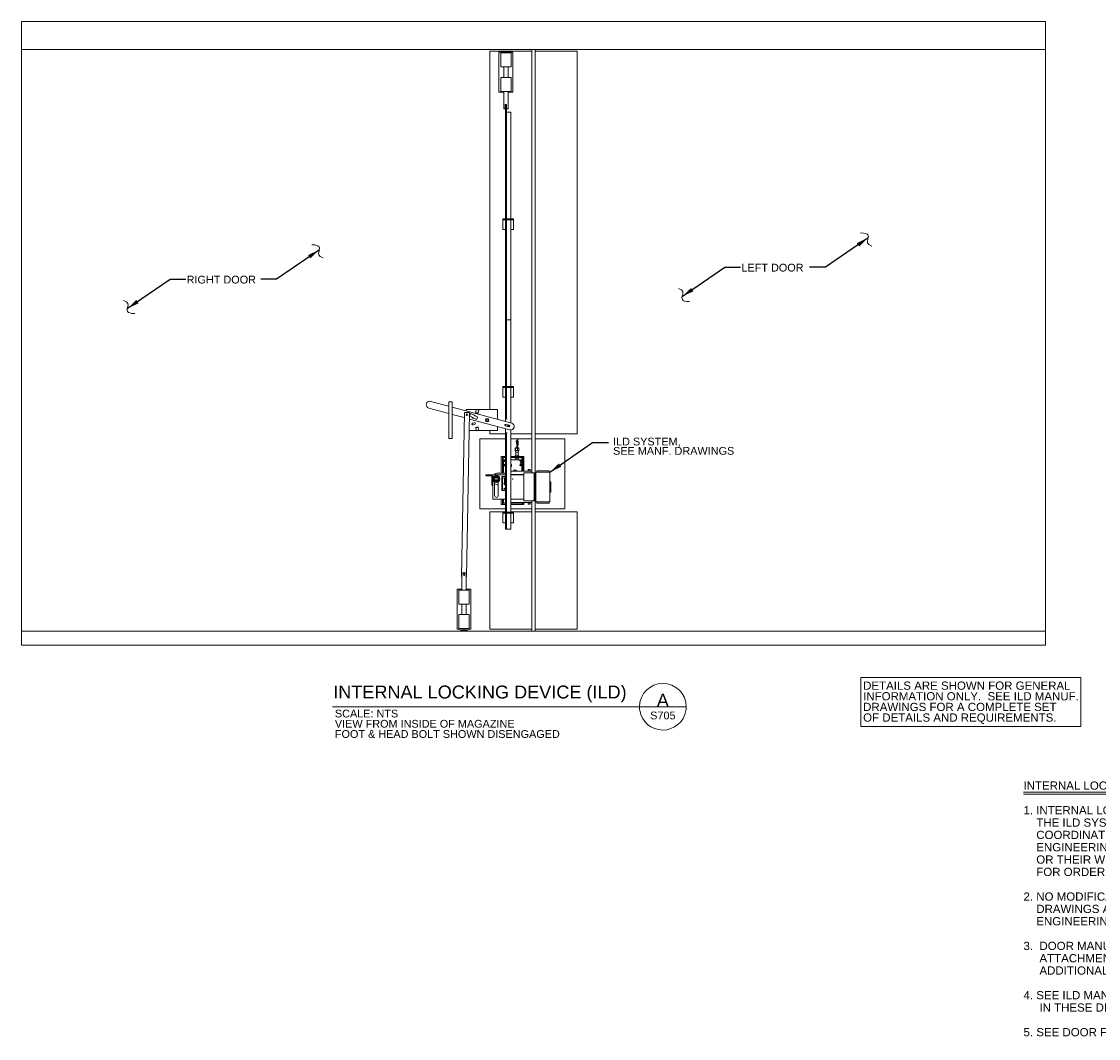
# Paper-space layout 'S705' of a CAD drawing. Header units: inches. Extents: x 5.5 to 32.4, y 1.5 to 19.6.
# Tile 1 of 6: x 5.5 to 21.9, y 4.2 to 19.6. Entities that reach past the tile are written whole.
import ezdxf

# ---------------------------------------------------------------- set-up
doc = ezdxf.new("R2010")
doc.units = ezdxf.units.IN
doc.header["$MEASUREMENT"] = 0
doc.layers.add('G-ANN-TTLB', color=7, linetype='Continuous', lineweight=0)
doc.layers.add('G-ANNO-TEXT', color=7, linetype='Continuous', lineweight=0)
doc.styles.add("1 1 2 1'-0", font='arial.ttf', dxfattribs={"height": 1})
doc.styles.add("1 1 2 1'-0_0", font='arial.ttf')
doc.styles.add('Style-Arial', font='arial.ttf')
doc.styles.add('TITLE20', font='simplex.shx', dxfattribs={"height": 5000})
doc.dimstyles.new("1 1 2 1'-0", dxfattribs={"dimtxt": 1, "dimasz": 1.5, "dimexe": 0.5, "dimexo": 0.5, "dimgap": 0.5, "dimtad": 1, "dimdec": 4, "dimzin": 15, "dimdsep": 46, "dimlunit": 4, "dimtxsty": "1 1 2 1'-0", "dimblk": '_Oblique_0.3', "dimcen": 0.09, "dimadec": 4, "dimazin": 3, "dimtfac": 1, "dimtdec": 4, "dimtofl": 0, "dimtmove": 0, "dimatfit": 3, "dimfxl": 1, "dimfrac": 2, "dimtzin": 15, "dimarcsym": 0})

# ---------------------------------------------------------------- blocks, each defined once
blk = doc.blocks.new('_Oblique_0.3')
at = {"color": 0, "linetype": 'ByBlock', "lineweight": -2}
for p, q in [((0, 0), (-1, 0)), ((0.5, 0.167), (-0.5, -0.167))]:
    blk.add_line(p, q, dxfattribs=at)

psp = doc.layouts.new('S705')

# ---------------------------------------------------------------- linework, layer by layer
at = {"layer": 'G-ANNO-TEXT', "color": 7, "linetype": 'Continuous'}
for p, q in [((5.482, 19.629), (21.048, 19.629)), ((5.482, 19.589), (5.482, 19.629)), ((5.482, 19.242), (5.482, 19.589)), ((21.048, 19.589), (21.048, 19.629)), ((21.048, 19.242), (21.048, 19.589)), ((5.482, 19.204), (5.482, 19.242)), ((5.482, 19.204), (21.048, 19.204)), ((5.482, 10.359), (5.482, 19.204)), ((12.601, 19.178), (12.601, 13.726)), ((13.238, 19.178), (12.601, 19.178)), ((12.74, 19.164), (12.74, 18.553)), ((12.953, 19.164), (12.74, 19.164)), ((12.953, 18.553), (12.953, 19.164)), ((13.238, 19.204), (13.238, 19.178)), ((13.238, 13.36), (13.238, 19.178)), ((13.291, 19.178), (13.291, 19.204)), ((13.291, 19.178), (13.291, 13.36)), ((13.929, 19.178), (13.291, 19.178)), ((13.929, 13.36), (13.929, 19.178)), ((21.048, 19.204), (21.048, 19.242)), ((21.048, 19.204), (21.048, 10.359)), ((12.767, 19.117), (12.767, 19.151)), ((12.767, 19.151), (12.926, 19.151)), ((12.767, 18.972), (12.767, 19.117)), ((12.83, 19.152), (12.828, 19.151)), ((12.83, 19.152), (12.847, 19.152)), ((12.847, 19.152), (12.863, 19.152)), ((12.865, 19.151), (12.863, 19.152)), ((12.926, 19.117), (12.926, 19.151)), ((12.926, 18.972), (12.926, 19.117)), ((12.767, 18.938), (12.767, 18.972)), ((12.767, 18.938), (12.926, 18.938)), ((12.813, 18.938), (12.813, 18.779)), ((12.88, 18.779), (12.88, 18.938)), ((12.926, 18.938), (12.926, 18.972)), ((12.767, 18.746), (12.767, 18.779)), ((12.767, 18.779), (12.926, 18.779)), ((12.767, 18.6), (12.767, 18.746)), ((12.926, 18.746), (12.926, 18.779)), ((12.926, 18.6), (12.926, 18.746)), ((12.74, 18.553), (12.813, 18.553)), ((12.767, 18.567), (12.767, 18.6)), ((12.767, 18.567), (12.926, 18.567)), ((12.813, 18.567), (12.813, 18.337)), ((12.88, 18.337), (12.88, 18.567)), ((12.88, 18.553), (12.953, 18.553)), ((12.926, 18.567), (12.926, 18.6)), ((12.836, 18.369), (12.856, 18.369)), ((12.836, 18.302), (12.836, 18.369)), ((12.84, 18.359), (12.84, 16.628)), ((12.84, 18.359), (12.843, 18.359)), ((12.843, 18.359), (12.853, 18.359)), ((12.853, 18.359), (12.853, 16.628)), ((12.856, 18.369), (12.856, 18.302)), ((12.813, 18.314), (12.813, 18.302)), ((12.836, 18.302), (12.813, 18.302)), ((12.815, 18.326), (12.815, 18.327)), ((12.815, 18.325), (12.815, 18.326)), ((12.863, 18.253), (12.853, 18.253)), ((12.88, 18.302), (12.856, 18.302)), ((12.909, 18.253), (12.863, 18.253)), ((12.878, 18.327), (12.878, 18.326)), ((12.878, 18.326), (12.878, 18.325)), ((12.88, 18.302), (12.88, 18.314)), ((12.919, 18.253), (12.909, 18.253)), ((12.919, 18.253), (12.919, 16.628)), ((12.8, 16.628), (12.8, 16.624)), ((12.959, 16.628), (12.8, 16.628)), ((12.8, 16.624), (12.8, 16.614)), ((12.8, 16.614), (12.8, 16.604)), ((12.959, 16.614), (12.8, 16.614)), ((12.8, 16.604), (12.8, 16.478)), ((12.84, 16.614), (12.84, 14.078)), ((12.853, 16.614), (12.853, 14.078)), ((12.919, 16.614), (12.919, 14.078)), ((12.959, 16.628), (12.959, 16.624)), ((12.959, 16.624), (12.959, 16.614)), ((12.959, 16.614), (12.959, 16.604)), ((12.959, 16.604), (12.959, 16.478)), ((12.8, 16.478), (12.8, 16.468)), ((12.84, 16.468), (12.8, 16.468)), ((12.959, 16.468), (12.919, 16.468)), ((12.959, 16.478), (12.959, 16.468)), ((12.863, 15.094), (12.909, 15.094)), ((12.8, 14.078), (12.8, 14.074)), ((12.959, 14.078), (12.8, 14.078)), ((12.8, 14.074), (12.8, 14.064)), ((12.8, 14.064), (12.8, 14.054)), ((12.959, 14.064), (12.8, 14.064)), ((12.8, 14.054), (12.8, 13.928)), ((12.8, 13.928), (12.8, 13.918)), ((12.84, 13.918), (12.8, 13.918)), ((12.84, 14.064), (12.84, 13.587)), ((12.853, 14.064), (12.853, 13.587)), ((12.919, 14.064), (12.919, 13.525)), ((12.959, 13.918), (12.919, 13.918)), ((12.959, 14.078), (12.959, 14.074)), ((12.959, 14.074), (12.959, 14.064)), ((12.959, 14.064), (12.959, 14.054)), ((12.959, 14.054), (12.959, 13.928)), ((12.959, 13.928), (12.959, 13.918)), ((11.976, 13.778), (11.702, 13.851)), ((11.976, 13.845), (11.976, 13.779)), ((12.029, 13.845), (11.976, 13.845)), ((11.976, 13.779), (11.976, 13.354)), ((12.029, 13.845), (12.029, 13.779)), ((12.029, 13.779), (12.029, 13.354)), ((12.934, 13.521), (12.029, 13.764)), ((11.675, 13.749), (11.976, 13.668)), ((12.029, 13.654), (12.212, 13.605)), ((12.214, 13.683), (12.169, 11.186)), ((12.214, 13.683), (12.293, 13.681)), ((12.397, 13.726), (12.242, 13.726)), ((12.242, 13.726), (12.242, 13.707)), ((12.242, 13.653), (12.242, 13.644)), ((12.293, 13.681), (12.248, 11.185)), ((12.312, 13.667), (12.293, 13.632)), ((12.293, 13.632), (12.399, 13.575)), ((12.417, 13.61), (12.312, 13.667)), ((12.384, 13.675), (12.387, 13.688)), ((12.389, 13.674), (12.384, 13.675)), ((12.387, 13.688), (12.391, 13.701)), ((12.387, 13.688), (12.392, 13.687)), ((12.389, 13.674), (12.417, 13.667)), ((12.397, 13.727), (12.391, 13.701)), ((12.42, 13.679), (12.392, 13.687)), ((12.436, 13.716), (12.397, 13.727)), ((12.399, 13.575), (12.417, 13.61)), ((12.72, 13.726), (12.402, 13.726)), ((12.422, 13.665), (12.417, 13.667)), ((12.42, 13.679), (12.426, 13.678)), ((12.426, 13.678), (12.422, 13.665)), ((12.429, 13.691), (12.426, 13.678)), ((12.429, 13.691), (12.436, 13.716)), ((12.72, 13.578), (12.72, 13.726)), ((12.291, 13.583), (12.906, 13.419)), ((12.365, 13.528), (12.339, 13.521)), ((12.346, 13.494), (12.372, 13.501)), ((12.384, 13.457), (12.422, 13.467)), ((12.387, 13.444), (12.384, 13.457)), ((12.426, 13.454), (12.387, 13.444)), ((12.397, 13.406), (12.387, 13.444)), ((12.422, 13.467), (12.426, 13.454)), ((12.426, 13.454), (12.436, 13.416)), ((12.72, 13.407), (12.72, 13.468)), ((12.84, 13.587), (12.84, 13.546)), ((12.843, 13.587), (12.84, 13.587)), ((12.84, 13.502), (12.84, 13.479)), ((12.84, 13.479), (12.891, 13.466)), ((12.84, 13.436), (12.84, 13.375)), ((12.843, 13.587), (12.853, 13.587)), ((12.897, 13.488), (12.846, 13.502)), ((12.853, 13.587), (12.863, 13.587)), ((11.976, 13.287), (11.976, 13.354)), ((12.029, 13.287), (11.976, 13.287)), ((12.029, 13.287), (12.029, 13.354)), ((12.288, 13.407), (12.397, 13.407)), ((12.436, 13.416), (12.397, 13.406)), ((12.402, 13.407), (12.72, 13.407)), ((12.448, 13.281), (12.448, 12.218)), ((12.84, 13.281), (12.448, 13.281)), ((12.601, 13.407), (12.601, 13.36)), ((12.601, 13.36), (12.84, 13.36)), ((12.84, 13.375), (12.84, 12.165)), ((12.84, 13.375), (12.843, 13.375)), ((12.853, 13.375), (12.843, 13.375)), ((12.853, 13.375), (12.853, 12.165)), ((12.863, 13.375), (12.853, 13.375)), ((12.919, 13.417), (12.919, 12.165)), ((12.919, 13.36), (13.238, 13.36)), ((13.238, 13.281), (12.919, 13.281)), ((13.023, 13.279), (13.023, 13.281)), ((13.238, 13.36), (13.238, 13.281)), ((13.238, 12.792), (13.238, 13.281)), ((13.291, 13.36), (13.929, 13.36)), ((13.291, 13.281), (13.291, 13.36)), ((13.291, 13.281), (13.291, 12.218)), ((13.743, 13.281), (13.291, 13.281)), ((13.743, 12.218), (13.743, 13.281)), ((12.985, 13.141), (12.985, 13.107)), ((12.985, 13.141), (12.991, 13.141)), ((12.985, 13.107), (12.991, 13.107)), ((12.989, 13.143), (13.04, 13.143)), ((12.989, 13.143), (12.989, 13.141)), ((12.989, 13.107), (12.989, 13.104)), ((12.989, 13.104), (13.04, 13.104)), ((12.989, 13.104), (12.998, 13.078)), ((12.991, 13.141), (12.991, 13.107)), ((12.991, 13.141), (13.02, 13.141)), ((12.991, 13.107), (13.02, 13.107)), ((13.02, 13.141), (13.044, 13.141)), ((13.02, 13.141), (13.02, 13.107)), ((13.02, 13.107), (13.044, 13.107)), ((13.031, 13.078), (13.04, 13.104)), ((13.04, 13.141), (13.04, 13.143)), ((13.04, 13.104), (13.04, 13.107)), ((13.044, 13.141), (13.044, 13.107)), ((12.775, 13.016), (12.775, 12.76)), ((12.795, 13.016), (12.775, 13.016)), ((12.795, 13.016), (12.805, 13.016)), ((12.795, 13.006), (12.795, 13.016)), ((12.805, 13.016), (12.795, 13.006)), ((12.795, 13.006), (12.795, 12.996)), ((12.795, 12.996), (12.84, 12.996)), ((12.795, 12.76), (12.795, 12.996)), ((12.805, 13.016), (12.84, 13.016)), ((12.805, 12.996), (12.805, 12.76)), ((12.808, 12.949), (12.808, 12.76)), ((12.821, 12.951), (12.819, 12.945)), ((12.819, 12.945), (12.822, 12.941)), ((12.84, 12.963), (12.821, 12.963)), ((12.827, 12.951), (12.821, 12.951)), ((12.822, 12.941), (12.828, 12.941)), ((12.831, 12.947), (12.827, 12.951)), ((12.828, 12.941), (12.831, 12.947)), ((12.919, 13.016), (13.09, 13.016)), ((12.919, 12.996), (13.101, 12.996)), ((13.074, 12.963), (12.919, 12.963)), ((12.988, 13.022), (12.988, 13.018)), ((12.988, 12.995), (12.988, 12.991)), ((12.99, 13.023), (13.002, 13.023)), ((13.002, 12.99), (12.99, 12.99)), ((12.998, 13.078), (12.998, 13.023)), ((12.998, 13.078), (13.031, 13.078)), ((12.998, 12.99), (12.998, 12.963)), ((13.001, 13.022), (13.001, 13.018)), ((13.001, 12.995), (13.001, 12.991)), ((13.002, 13.023), (13.027, 13.023)), ((13.027, 12.99), (13.002, 12.99)), ((13.027, 13.023), (13.039, 13.023)), ((13.039, 12.99), (13.027, 12.99)), ((13.028, 13.022), (13.028, 13.018)), ((13.028, 12.995), (13.028, 12.991)), ((13.031, 13.023), (13.031, 13.078)), ((13.031, 12.963), (13.031, 12.99)), ((13.041, 13.022), (13.041, 13.018)), ((13.041, 12.995), (13.041, 12.991)), ((13.069, 12.952), (13.065, 12.947)), ((13.065, 12.947), (13.066, 12.942)), ((13.066, 12.942), (13.072, 12.941)), ((13.074, 12.95), (13.069, 12.952)), ((13.072, 12.941), (13.076, 12.945)), ((13.076, 12.945), (13.074, 12.95)), ((13.087, 12.792), (13.087, 12.949)), ((13.09, 13.016), (13.101, 13.016)), ((13.101, 13.006), (13.09, 13.016)), ((13.09, 12.792), (13.09, 12.996)), ((13.101, 13.016), (13.101, 12.792)), ((13.12, 13.016), (13.101, 13.016)), ((13.12, 12.792), (13.12, 13.016)), ((12.821, 12.888), (12.819, 12.882)), ((12.819, 12.882), (12.823, 12.878)), ((12.827, 12.888), (12.821, 12.888)), ((12.823, 12.878), (12.828, 12.878)), ((12.83, 12.884), (12.827, 12.888)), ((12.828, 12.878), (12.83, 12.884)), ((12.919, 12.792), (13.241, 12.792)), ((13.067, 12.888), (13.065, 12.882)), ((13.065, 12.882), (13.068, 12.878)), ((13.073, 12.888), (13.067, 12.888)), ((13.068, 12.878), (13.074, 12.878)), ((13.076, 12.884), (13.073, 12.888)), ((13.074, 12.878), (13.076, 12.884)), ((13.182, 12.797), (13.182, 12.792)), ((13.218, 12.797), (13.182, 12.797)), ((13.187, 12.817), (13.185, 12.816)), ((13.185, 12.816), (13.185, 12.797)), ((13.215, 12.816), (13.185, 12.816)), ((13.214, 12.817), (13.187, 12.817)), ((13.215, 12.816), (13.214, 12.817)), ((13.215, 12.797), (13.215, 12.816)), ((13.218, 12.792), (13.218, 12.797)), ((13.218, 12.792), (13.218, 12.797)), ((13.241, 12.792), (13.241, 12.766)), ((13.302, 12.776), (13.302, 12.325)), ((13.316, 12.776), (13.302, 12.776)), ((13.502, 12.796), (13.316, 12.796)), ((13.316, 12.776), (13.316, 12.796)), ((13.502, 12.776), (13.316, 12.776)), ((13.502, 12.776), (13.502, 12.796)), ((13.515, 12.776), (13.502, 12.776)), ((13.515, 12.325), (13.515, 12.776)), ((12.541, 12.731), (12.541, 12.735)), ((12.541, 12.735), (12.648, 12.735)), ((12.624, 12.721), (12.551, 12.721)), ((12.634, 12.585), (12.634, 12.711)), ((12.648, 12.735), (12.84, 12.735)), ((12.648, 12.735), (12.648, 12.575)), ((12.666, 12.688), (12.656, 12.669)), ((12.656, 12.669), (12.667, 12.651)), ((12.668, 12.691), (12.666, 12.688)), ((12.667, 12.651), (12.669, 12.648)), ((12.678, 12.71), (12.668, 12.691)), ((12.669, 12.648), (12.68, 12.63)), ((12.675, 12.625), (12.675, 12.419)), ((12.699, 12.71), (12.678, 12.71)), ((12.68, 12.63), (12.701, 12.631)), ((12.703, 12.71), (12.699, 12.71)), ((12.701, 12.631), (12.705, 12.631)), ((12.724, 12.711), (12.703, 12.71)), ((12.705, 12.631), (12.726, 12.631)), ((12.735, 12.693), (12.724, 12.711)), ((12.725, 12.76), (12.84, 12.76)), ((12.726, 12.631), (12.736, 12.65)), ((12.73, 12.419), (12.73, 12.625)), ((12.737, 12.69), (12.735, 12.693)), ((12.736, 12.65), (12.738, 12.653)), ((12.748, 12.672), (12.737, 12.69)), ((12.738, 12.653), (12.748, 12.672)), ((12.783, 12.71), (12.783, 12.498)), ((12.783, 12.71), (12.786, 12.71)), ((12.786, 12.71), (12.796, 12.71)), ((12.796, 12.71), (12.796, 12.498)), ((12.796, 12.71), (12.806, 12.71)), ((12.806, 12.71), (12.84, 12.71)), ((12.826, 12.69), (12.84, 12.691)), ((12.826, 12.584), (12.826, 12.69)), ((13.117, 12.739), (12.919, 12.739)), ((12.919, 12.735), (13.117, 12.735)), ((13.087, 12.735), (13.087, 12.739)), ((13.101, 12.739), (13.101, 12.735)), ((13.117, 12.753), (13.117, 12.766)), ((13.117, 12.766), (13.277, 12.766)), ((13.117, 12.753), (13.117, 12.354)), ((13.277, 12.766), (13.263, 12.753)), ((13.277, 12.766), (13.277, 12.341)), ((13.515, 12.63), (13.515, 12.471)), ((13.515, 12.63), (13.528, 12.63)), ((13.528, 12.63), (13.528, 12.471)), ((12.648, 12.575), (12.644, 12.575)), ((12.648, 12.575), (12.648, 12.381)), ((12.73, 12.581), (12.725, 12.581)), ((12.783, 12.498), (12.786, 12.498)), ((12.786, 12.498), (12.796, 12.498)), ((12.796, 12.498), (12.806, 12.498)), ((12.806, 12.498), (12.84, 12.498)), ((12.826, 12.584), (12.84, 12.584)), ((13.515, 12.471), (13.528, 12.471)), ((12.648, 12.367), (12.648, 12.381)), ((12.84, 12.367), (12.648, 12.367)), ((12.775, 12.367), (12.775, 12.286)), ((12.775, 12.286), (12.795, 12.286)), ((12.795, 12.306), (12.795, 12.367)), ((12.795, 12.306), (12.84, 12.306)), ((12.795, 12.306), (12.795, 12.296)), ((12.795, 12.286), (12.795, 12.296)), ((12.795, 12.296), (12.805, 12.286)), ((12.805, 12.286), (12.795, 12.286)), ((12.805, 12.286), (12.84, 12.286)), ((12.808, 12.306), (12.808, 12.367)), ((13.117, 12.367), (12.919, 12.367)), ((12.919, 12.314), (13.241, 12.314)), ((12.919, 12.306), (13.101, 12.306)), ((12.919, 12.286), (13.09, 12.286)), ((13.047, 12.306), (13.047, 12.314)), ((13.087, 12.306), (13.087, 12.314)), ((13.09, 12.286), (13.101, 12.296)), ((13.101, 12.286), (13.09, 12.286)), ((13.101, 12.314), (13.101, 12.286)), ((13.101, 12.286), (13.12, 12.286)), ((13.117, 12.341), (13.117, 12.354)), ((13.277, 12.341), (13.117, 12.341)), ((13.12, 12.286), (13.12, 12.314)), ((13.182, 12.314), (13.182, 12.309)), ((13.218, 12.309), (13.182, 12.309)), ((13.185, 12.309), (13.185, 12.291)), ((13.185, 12.291), (13.187, 12.289)), ((13.185, 12.291), (13.202, 12.291)), ((13.187, 12.289), (13.201, 12.289)), ((13.201, 12.289), (13.214, 12.289)), ((13.202, 12.291), (13.215, 12.291)), ((13.214, 12.289), (13.215, 12.291)), ((13.215, 12.291), (13.215, 12.309)), ((13.218, 12.309), (13.218, 12.314)), ((13.218, 12.309), (13.218, 12.314)), ((13.238, 12.218), (13.238, 12.314)), ((13.241, 12.314), (13.241, 12.341)), ((13.277, 12.341), (13.263, 12.354)), ((13.302, 12.325), (13.316, 12.325)), ((13.502, 12.325), (13.316, 12.325)), ((13.316, 12.325), (13.316, 12.305)), ((13.502, 12.305), (13.316, 12.305)), ((13.502, 12.325), (13.515, 12.325)), ((13.502, 12.325), (13.502, 12.305)), ((12.448, 12.218), (12.84, 12.218)), ((12.601, 12.172), (12.601, 10.385)), ((12.84, 12.172), (12.601, 12.172)), ((12.8, 12.165), (12.8, 12.162)), ((12.959, 12.165), (12.8, 12.165)), ((12.8, 12.162), (12.8, 12.152)), ((12.8, 12.152), (12.8, 12.142)), ((12.959, 12.152), (12.8, 12.152)), ((12.8, 12.142), (12.8, 12.016)), ((12.84, 12.152), (12.84, 11.907)), ((12.853, 12.152), (12.853, 11.907)), ((12.919, 12.218), (13.238, 12.218)), ((13.238, 12.172), (12.919, 12.172)), ((12.919, 12.152), (12.919, 11.907)), ((12.959, 12.165), (12.959, 12.162)), ((12.959, 12.162), (12.959, 12.152)), ((12.959, 12.152), (12.959, 12.142)), ((12.959, 12.142), (12.959, 12.016)), ((13.238, 12.218), (13.238, 12.172)), ((13.238, 10.385), (13.238, 12.172)), ((13.291, 12.218), (13.743, 12.218)), ((13.291, 12.172), (13.291, 12.218)), ((13.929, 12.172), (13.291, 12.172)), ((13.291, 12.172), (13.291, 10.385)), ((13.929, 10.385), (13.929, 12.172)), ((12.8, 12.016), (12.8, 12.006)), ((12.84, 12.006), (12.8, 12.006)), ((12.959, 12.006), (12.919, 12.006)), ((12.959, 12.016), (12.959, 12.006)), ((12.84, 11.907), (12.843, 11.907)), ((12.843, 11.907), (12.853, 11.907)), ((12.853, 11.907), (12.863, 11.907)), ((12.863, 11.907), (12.909, 11.907)), ((12.909, 11.907), (12.919, 11.907)), ((12.169, 11.186), (12.177, 11.186)), ((12.177, 11.176), (12.176, 11.176)), ((12.176, 11.176), (12.176, 10.983)), ((12.177, 11.242), (12.177, 11.176)), ((12.177, 11.242), (12.241, 11.242)), ((12.177, 11.176), (12.177, 11.186)), ((12.241, 11.176), (12.241, 11.242)), ((12.241, 11.185), (12.241, 11.176)), ((12.241, 11.185), (12.248, 11.185)), ((12.242, 11.176), (12.241, 11.176)), ((12.242, 10.983), (12.242, 11.176)), ((12.103, 10.996), (12.103, 10.385)), ((12.176, 10.996), (12.103, 10.996)), ((12.129, 10.95), (12.129, 10.983)), ((12.129, 10.983), (12.289, 10.983)), ((12.315, 10.996), (12.242, 10.996)), ((12.289, 10.95), (12.289, 10.983)), ((12.315, 10.385), (12.315, 10.996)), ((12.129, 10.804), (12.129, 10.95)), ((12.289, 10.804), (12.289, 10.95)), ((12.129, 10.77), (12.129, 10.804)), ((12.129, 10.77), (12.289, 10.77)), ((12.176, 10.77), (12.176, 10.611)), ((12.242, 10.611), (12.242, 10.77)), ((12.289, 10.77), (12.289, 10.804)), ((12.129, 10.578), (12.129, 10.611)), ((12.129, 10.611), (12.289, 10.611)), ((12.129, 10.432), (12.129, 10.578)), ((12.289, 10.578), (12.289, 10.611)), ((12.289, 10.432), (12.289, 10.578)), ((5.482, 10.359), (21.048, 10.359)), ((5.482, 10.319), (5.482, 10.359)), ((5.482, 10.184), (5.482, 10.319)), ((12.103, 10.385), (12.315, 10.385)), ((12.129, 10.399), (12.129, 10.432)), ((12.129, 10.399), (12.289, 10.399)), ((12.156, 10.365), (12.156, 10.359)), ((12.156, 10.365), (12.262, 10.365)), ((12.186, 10.399), (12.192, 10.392)), ((12.226, 10.392), (12.192, 10.392)), ((12.226, 10.392), (12.232, 10.399)), ((12.262, 10.359), (12.262, 10.365)), ((12.289, 10.399), (12.289, 10.432)), ((12.601, 10.385), (13.238, 10.385)), ((13.238, 10.385), (13.238, 10.359)), ((13.291, 10.385), (13.929, 10.385)), ((13.291, 10.359), (13.291, 10.385)), ((21.048, 10.319), (21.048, 10.359)), ((21.048, 10.184), (21.048, 10.319)), ((5.482, 10.146), (5.482, 10.184)), ((21.048, 10.146), (21.048, 10.184)), ((5.482, 10.146), (21.048, 10.146))]:
    psp.add_line(p, q, dxfattribs=at)
at = {"layer": 'G-ANNO-TEXT', "color": 7, "linetype": 'Continuous', "lineweight": 13}
psp.add_line((10.21, 9.208), (15.587, 9.208), dxfattribs=at)
at = {"layer": 'G-ANNO-TEXT', "color": 7, "linetype": 'Continuous', "lineweight": 0}
for p, q in [((20.717, 7.909), (24.237, 7.909)), ((20.717, 7.879), (24.237, 7.879))]:
    psp.add_line(p, q, dxfattribs=at)
at = {"layer": 'G-ANNO-TEXT', "color": 7, "linetype": 'Continuous', "flags": 128}
for points in [[(12.813, 18.337), (12.813, 18.337), (12.814, 18.336), (12.814, 18.334), (12.815, 18.331), (12.815, 18.328), (12.815, 18.324), (12.815, 18.32), (12.814, 18.317), (12.814, 18.315), (12.813, 18.314), (12.813, 18.314)], [(12.88, 18.314), (12.88, 18.314), (12.879, 18.315), (12.879, 18.317), (12.878, 18.32), (12.878, 18.324), (12.878, 18.328), (12.878, 18.331), (12.879, 18.334), (12.879, 18.336), (12.88, 18.337), (12.88, 18.337)], [(13.024, 13.281), (13.023, 13.279), (13.023, 13.274), (13.022, 13.265), (13.02, 13.257), (13.019, 13.249), (13.017, 13.241), (13.016, 13.232), (13.014, 13.223), (13.014, 13.212), (13.013, 13.202), (13.013, 13.196), (13.013, 13.19), (13.013, 13.182), (13.013, 13.172), (13.013, 13.16), (13.013, 13.146), (13.013, 13.143)], [(13.018, 13.143), (13.018, 13.146), (13.017, 13.159), (13.017, 13.17), (13.017, 13.179), (13.017, 13.186), (13.017, 13.194), (13.018, 13.205), (13.019, 13.216), (13.02, 13.226), (13.021, 13.235), (13.023, 13.246), (13.025, 13.256), (13.027, 13.267), (13.027, 13.271), (13.028, 13.275), (13.028, 13.281)], [(13.018, 13.281), (13.019, 13.276), (13.021, 13.271), (13.022, 13.268)], [(13.02, 13.143), (13.021, 13.146), (13.024, 13.159), (13.026, 13.17), (13.028, 13.178), (13.029, 13.185), (13.03, 13.193), (13.032, 13.212), (13.033, 13.231), (13.031, 13.245), (13.029, 13.259), (13.027, 13.267)], [(13.001, 13.255), (13.001, 13.252), (13.003, 13.244), (13.005, 13.237), (13.006, 13.23), (13.008, 13.222), (13.009, 13.213), (13.01, 13.203), (13.01, 13.198), (13.011, 13.193), (13.011, 13.186), (13.011, 13.178), (13.011, 13.168), (13.011, 13.157), (13.01, 13.144), (13.01, 13.143)], [(13.014, 13.215), (13.014, 13.217), (13.012, 13.226), (13.01, 13.233), (13.009, 13.24), (13.007, 13.248), (13.006, 13.252), (13.006, 13.256)], [(13.025, 13.256), (13.026, 13.251), (13.028, 13.237), (13.028, 13.221), (13.027, 13.205), (13.025, 13.191), (13.024, 13.185), (13.023, 13.178), (13.021, 13.169), (13.019, 13.158), (13.018, 13.153)], [(12.99, 13.023), (12.989, 13.023), (12.989, 13.023), (12.988, 13.023), (12.988, 13.023), (12.988, 13.023), (12.988, 13.022), (12.988, 13.022), (12.988, 13.022)], [(12.988, 13.018), (12.988, 13.018), (12.988, 13.017), (12.988, 13.017), (12.988, 13.017), (12.988, 13.017), (12.989, 13.017), (12.989, 13.016), (12.989, 13.016), (12.99, 13.016)], [(12.99, 12.996), (12.989, 12.996), (12.989, 12.996), (12.988, 12.996), (12.988, 12.996), (12.988, 12.996), (12.988, 12.995), (12.988, 12.995), (12.988, 12.995)], [(12.988, 12.991), (12.988, 12.991), (12.988, 12.991), (12.988, 12.99), (12.988, 12.99), (12.988, 12.99), (12.989, 12.99), (12.989, 12.99), (12.989, 12.99), (12.99, 12.99)], [(13.002, 13.023), (13.002, 13.023), (13.002, 13.023), (13.001, 13.023), (13.001, 13.023), (13.001, 13.023), (13.001, 13.022), (13.001, 13.022), (13.001, 13.022)], [(13.001, 13.018), (13.001, 13.018), (13.001, 13.017), (13.001, 13.017), (13.001, 13.017), (13.001, 13.017), (13.001, 13.017), (13.002, 13.016), (13.002, 13.016), (13.002, 13.016)], [(13.002, 12.996), (13.002, 12.996), (13.002, 12.996), (13.001, 12.996), (13.001, 12.996), (13.001, 12.996), (13.001, 12.995), (13.001, 12.995), (13.001, 12.995)], [(13.001, 12.991), (13.001, 12.991), (13.001, 12.991), (13.001, 12.99), (13.001, 12.99), (13.001, 12.99), (13.001, 12.99), (13.002, 12.99), (13.002, 12.99), (13.002, 12.99)], [(13.028, 13.022), (13.027, 13.022), (13.027, 13.022), (13.027, 13.022), (13.027, 13.023), (13.027, 13.023), (13.027, 13.023), (13.027, 13.023), (13.027, 13.023), (13.027, 13.023)], [(13.028, 13.018), (13.027, 13.018), (13.027, 13.017), (13.027, 13.017), (13.027, 13.017), (13.027, 13.017), (13.027, 13.016), (13.027, 13.016), (13.027, 13.016)], [(13.028, 12.995), (13.027, 12.995), (13.027, 12.995), (13.027, 12.996), (13.027, 12.996), (13.027, 12.996), (13.027, 12.996), (13.027, 12.996), (13.027, 12.996), (13.027, 12.996)], [(13.028, 12.991), (13.027, 12.991), (13.027, 12.99), (13.027, 12.99), (13.027, 12.99), (13.027, 12.99), (13.027, 12.99), (13.027, 12.99), (13.027, 12.99)], [(13.041, 13.022), (13.041, 13.022), (13.041, 13.022), (13.041, 13.022), (13.04, 13.023), (13.04, 13.023), (13.04, 13.023), (13.04, 13.023), (13.039, 13.023), (13.039, 13.023)], [(13.039, 13.016), (13.039, 13.016), (13.04, 13.016), (13.04, 13.017), (13.04, 13.017), (13.04, 13.017), (13.041, 13.017), (13.041, 13.018), (13.041, 13.018)], [(13.041, 12.995), (13.041, 12.995), (13.041, 12.995), (13.041, 12.996), (13.04, 12.996), (13.04, 12.996), (13.04, 12.996), (13.04, 12.996), (13.039, 12.996), (13.039, 12.996)], [(13.039, 12.99), (13.039, 12.99), (13.04, 12.99), (13.04, 12.99), (13.04, 12.99), (13.04, 12.99), (13.041, 12.99), (13.041, 12.991), (13.041, 12.991)]]:
    psp.add_lwpolyline(points, dxfattribs=at)
at = {"layer": 'G-ANNO-TEXT', "color": 7, "linetype": 'Continuous', "lineweight": 13, "flags": 128}
psp.add_lwpolyline([(18.243, 9.653), (21.586, 9.653), (21.586, 8.905), (18.243, 8.905), (18.243, 9.653)], close=True, dxfattribs=at)
at = {"layer": 'G-ANNO-TEXT', "color": 7, "linetype": 'Continuous'}
for centre, radius in [((12.253, 13.649), 0.0117), ((12.561, 13.566), 0.0266), ((12.561, 13.566), 0.0266), ((12.561, 13.566), 0.0141), ((12.879, 13.481), 0.0117), ((12.825, 12.946), 0.0104), ((12.825, 12.946), 0.00996), ((12.825, 12.946), 0.00837), ((13.07, 12.946), 0.0104), ((13.07, 12.946), 0.00996), ((13.07, 12.946), 0.00837), ((12.825, 12.883), 0.0116), ((12.825, 12.883), 0.00996), ((12.825, 12.883), 0.00837), ((13.07, 12.883), 0.0116), ((13.07, 12.883), 0.00996), ((13.07, 12.883), 0.00837), ((13.07, 12.915), 0.00507), ((13.07, 12.915), 0.00489), ((12.702, 12.671), 0.0531), ((12.702, 12.671), 0.0266), ((12.702, 12.671), 0.025), ((12.823, 12.524), 0.00744), ((12.209, 11.219), 0.013), ((12.209, 11.219), 0.0114)]:
    psp.add_circle(centre, radius, dxfattribs=at)
for centre, radius, start, end in [((11.688, 13.8), 0.0531, 75, 255), ((12.355, 13.621), 0.0266, 200.2147, 283.0339), ((12.355, 13.621), 0.0266, 20.2147, 103.0339), ((12.343, 13.508), 0.0141, 105, 285), ((12.368, 13.515), 0.0141, 285, 105), ((12.843, 13.491), 0.0117, 75, 255), ((12.894, 13.477), 0.0117, 255, 75), ((12.92, 13.47), 0.0531, 255, 75), ((12.821, 12.949), 0.0133, 90, 180), ((13.074, 12.949), 0.0133, 0, 90), ((12.911, 12.878), 0.0216, 293.6089, 66.3911), ((12.911, 12.878), 0.0215, 293.7016, 66.2984), ((12.911, 12.878), 0.0199, 295.7273, 64.2727), ((12.911, 12.885), 0.00996, 330.3813, 29.6187), ((12.984, 12.791), 0.0216, 4.9332, 175.0668), ((12.984, 12.791), 0.0215, 4.9515, 175.0485), ((12.984, 12.791), 0.0199, 5.3482, 174.6518), ((12.984, 12.797), 0.00996, 330.6156, 209.3844), ((12.551, 12.731), 0.0101, 180, 270), ((12.624, 12.711), 0.0101, 0, 90), ((12.702, 12.671), 0.0399, 154.1615, 208.8508), ((12.725, 12.671), 0.0896, 90, 134.5123), ((12.702, 12.671), 0.0399, 94.1433, 148.8508), ((12.702, 12.671), 0.0399, 214.1615, 268.869), ((12.702, 12.671), 0.0399, 34.1615, 88.869), ((12.702, 12.671), 0.0399, 274.1433, 328.8508), ((12.702, 12.671), 0.0399, 334.1615, 28.8508), ((12.823, 12.684), 0.00744, 59.5263, 300.4737), ((12.823, 12.604), 0.00744, 59.5263, 300.4737), ((12.948, 12.671), 0.0896, 45.4877, 49.8631), ((12.644, 12.585), 0.0101, 180, 270), ((12.725, 12.671), 0.0896, 235.6452, 270), ((12.702, 12.419), 0.0274, 180, 0)]:
    psp.add_arc(centre, radius, start, end, dxfattribs=at)
at = {"layer": 'G-ANNO-TEXT', "color": 7, "linetype": 'Continuous', "lineweight": 0}
for start, end in [(0, 180), (180, 188.8692), (350.5695, 0), (188.8692, 350.5695)]:
    psp.add_arc((15.232, 9.208), 0.355, start, end, dxfattribs=at)
for points in [[(18.411, 16.215), (18.328, 16.24), (18.349, 16.314), (18.373, 16.415), (18.239, 16.415)], [(10.066, 16.033), (9.983, 16.058), (10.004, 16.132), (10.029, 16.233), (9.895, 16.233)], [(15.468, 15.569), (15.551, 15.544), (15.53, 15.47), (15.505, 15.37), (15.639, 15.37)], [(7.034, 15.387), (7.116, 15.362), (7.095, 15.288), (7.071, 15.188), (7.205, 15.188)]]:
    psp.add_open_spline(points, degree=3, dxfattribs=at)
at = {"layer": 'G-ANNO-TEXT', "color": 7, "linetype": 'Continuous'}
for p in [(13.218, 12.797), (12.702, 12.671), (12.948, 12.67), (13.218, 12.309)]:
    psp.add_point(p, dxfattribs=at)

# ---------------------------------------------------------------- texts
at = {"layer": 'G-ANN-TTLB', "color": 7, "linetype": 'Continuous', "lineweight": 0, "char_height": 0.11811, "attachment_point": 1, "line_spacing_factor": 0.72, "style": 'TITLE20'}
for s, insert in [('\\fArial|b0|i0|c00|p39;LEFT DOOR', (16.427, 15.945)), ('\\fArial|b0|i0|c00|p39;RIGHT DOOR', (7.992, 15.763)), ('\\fArial|b0|i0|c00|p39;ILD SYSTEM,\\PSEE MANF. DRAWINGS', (14.475, 13.3))]:
    psp.add_mtext(s, dxfattribs=dict(at, insert=insert))
at = {"layer": 'G-ANNO-TEXT', "color": 7, "insert": (18.277, 9.591), "char_height": 0.125, "attachment_point": 1, "line_spacing_factor": 0.776524, "style": 'Style-Arial'}
psp.add_mtext('DETAILS ARE SHOWN FOR GENERAL\\PINFORMATION ONLY.  SEE ILD MANUF.\\PDRAWINGS FOR A COMPLETE SET\\POF DETAILS AND REQUIREMENTS.', dxfattribs=at)
at = {"layer": 'G-ANNO-TEXT', "color": 7, "linetype": 'Continuous', "lineweight": 13, "char_height": 0.19685, "attachment_point": 7, "line_spacing_factor": 0.72, "style": 'Style-Arial'}
for s, insert in [('\\fArial|b0|i0|c00|p39;INTERNAL LOCKING DEVICE (ILD)\\P', (10.22, 9.274)), ('\\fArial|b0|i0|c00|p39;A', (15.14, 9.208))]:
    psp.add_mtext(s, dxfattribs=dict(at, insert=insert))
at = {"layer": 'G-ANNO-TEXT', "color": 7, "linetype": 'Continuous', "lineweight": 0, "char_height": 0.11811, "style": 'Style-Arial'}
for s, insert, attachment_point, line_spacing_factor in [('\\fArial|b0|i0|c00|p39;SCALE: NTS\\PVIEW FROM INSIDE OF MAGAZINE\\PFOOT & HEAD BOLT SHOWN DISENGAGED', (10.246, 9.163), 1, 0.79), ('\\fArial|b0|i0|c00|p39;S705', (15.232, 9.014), 8, 0.72)]:
    psp.add_mtext(s, dxfattribs=dict(at, insert=insert, attachment_point=attachment_point, line_spacing_factor=line_spacing_factor))
at = {"layer": 'G-ANNO-TEXT', "insert": (20.715, 8.071), "char_height": 0.125, "attachment_point": 1, "line_spacing_factor": 0.9, "style": 'Style-Arial'}
psp.add_mtext('INTERNAL LOCKING DEVICE (ILD) NOTES:\\P\\P1. INTERNAL LOCKING DEVICE IS A U.S. GOVERNMENT DESIGNED AND PATENTED LOCKING SYSTEM.\\P    THE ILD SYSTEM SHALL BE PURCHASED FROM A GOVERNMENT APPROVED ILD MANUFACTURER WITH\\P    COORDINATION OF NAVAL FACILITIES ENGINEERING SERVICE CENTER (NAVFAC ESC) SECURITY \\P    ENGINEERING DIVISION.  CONTACT CAN BE MADE VIA PHONE BY CALLING 805-982-1212\\P    OR THEIR WEBSITE (\\fTimes New Roman|b0|i0|c00|p23;\\C250;\\c0;https://portal.navfac.navy.mil/portal/page/portal/navfac/navfac_ww_pp/navfac_nfesc_pp/locks/) \\P\\fArial|b0|i0|c00|p39;\\C256;    FOR ORDERING INFORMATION. \\P\\P2. NO MODIFICATIONS AND/OR DEVIATIONS TO THE DOOR CONSTRUCTION SHOWN IN THE STANDARD\\P    DRAWINGS ARE PERMITTED TO ACCOMMODATE THE ILD UNLESS APPROVED BY THE U.S. ARMY \\P    ENGINEERING AND SUPPORT CENTER, HUNTSVILLE (STRUCTURAL BRANCH).  \\P\\P3.  DOOR MANUFACTURER WILL COORDINATE WITH THE GOVERNMENT ON INSTALLATION AND\\P     ATTACHMENT DETAILS OF THE ILD AND PROVIDE THE NECESSARY STIFFENERS AND\\P     ADDITIONAL FRAMING (IF REQUIRED) TO ACCOMMODATE THE ILD.\\P\\P4. SEE ILD MANUFACTURERS INSTALLATION DRAWINGS FOR ADDITIONAL INFORMATION NOT SHOWN \\P     IN THESE DRAWINGS.\\P\\P5. SEE DOOR FRAME AND DOOR DETAILS ON SHEETS S701(A) - S704(A).', dxfattribs=at)

# ---------------------------------------------------------------- leaders
at = {"layer": 'G-ANNO-TEXT', "color": 7, "linetype": 'Continuous', "lineweight": 0}
for points in [[(18.354, 16.34), (17.704, 15.892), (17.464, 15.892)], [(10.01, 16.158), (9.359, 15.71), (9.119, 15.71)], [(15.524, 15.445), (16.175, 15.892), (16.415, 15.892)], [(7.09, 15.263), (7.74, 15.71), (7.98, 15.71)], [(13.515, 12.776), (14.165, 13.224), (14.405, 13.224)]]:
    psp.add_leader(points, dimstyle="1 1 2 1'-0", override={"dimtxt": 0.125, "dimasz": 0.1875, "dimgap": 0.125, "dimtxsty": "1 1 2 1'-0_0"}, dxfattribs=at)

doc.saveas('drawing.dxf')
